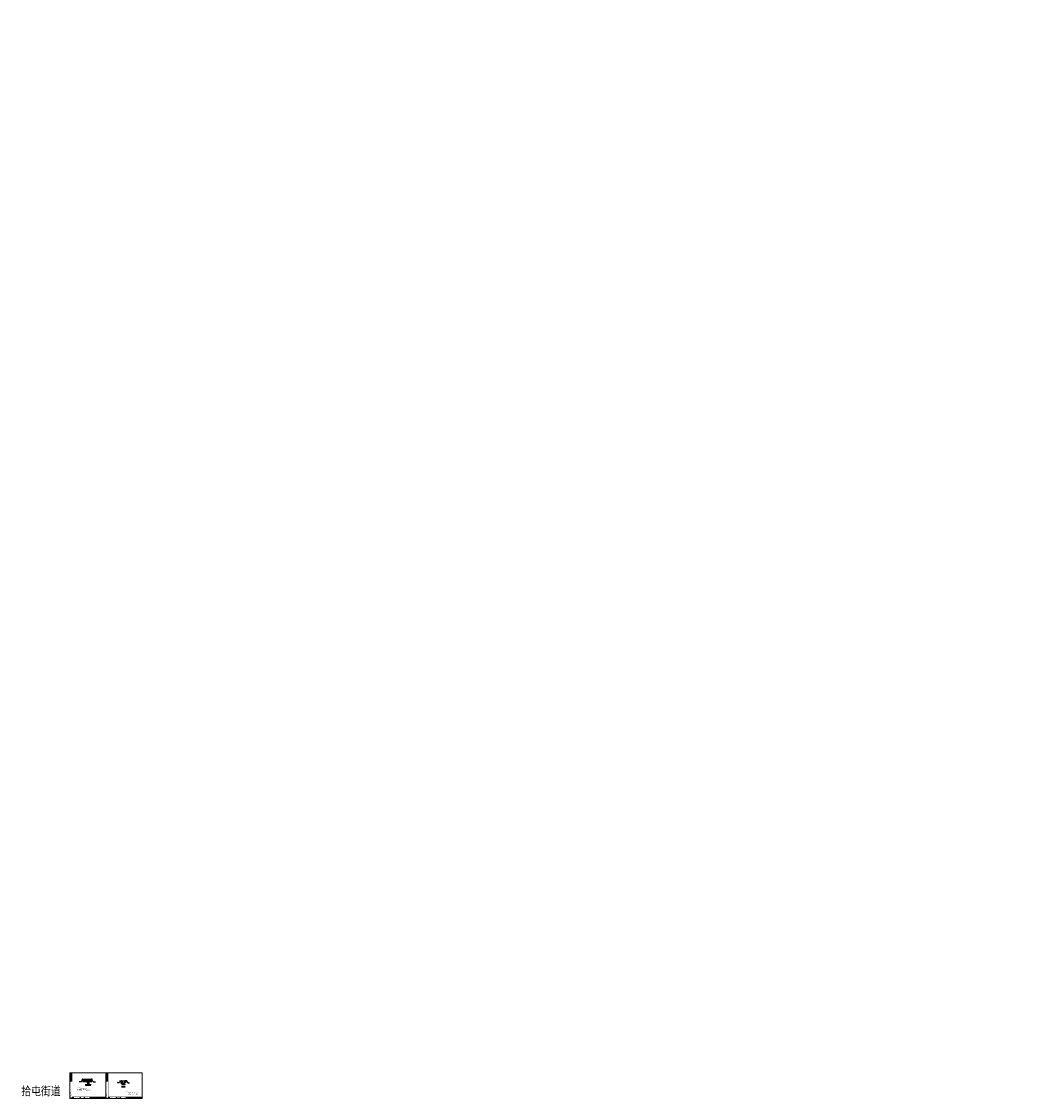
# Model space of a CAD drawing. Header units: millimetres. Extents: x 23444 to 5207685, y 10638 to 5640999.
# Tile 1 of 5: x 23444 to 63946, y 11620 to 54625. Entities that reach past the tile are written whole.
import ezdxf
from ezdxf.enums import TextEntityAlignment as Align

# ---------------------------------------------------------------- set-up
doc = ezdxf.new("R2010")
doc.units = ezdxf.units.MM
doc.layers.add('文字', color=2, linetype='Continuous')
doc.layers.add('细线', color=7, linetype='Continuous')
doc.layers.add('粗线', color=1, linetype='Continuous', lineweight=40)
doc.styles.add('0.5标框渠道', font='tssdeng.shx', dxfattribs={"width": 0.8, "height": 10, "bigfont": 'hztxt.shx'})
doc.styles.add('hze', font='hztxt_e.shx', dxfattribs={"width": 0.7, "height": 25, "bigfont": 'hztxt.shx'})
doc.styles.add('图框', font='仿宋_GB2312.TTF', dxfattribs={"width": 0.8, "height": 4})
doc.styles.add('图框仿宋', font='仿宋_GB2312.TTF', dxfattribs={"width": 0.85})
doc.dimstyles.new('0.5标框（渠道）', dxfattribs={"dimtxt": 15, "dimasz": 5, "dimexe": 8, "dimexo": 8, "dimgap": 1.5, "dimtad": 1, "dimtxsty": '0.5标框渠道', "dimblk": 'OBLIQUE', "dimcen": 2, "dimadec": 0, "dimazin": 0, "dimtfac": 1, "dimtix": 1, "dimtmove": 0, "dimatfit": 3, "dimldrblk": 'OBLIQUE', "dimfxl": 0, "dimarcsym": 0})

# ---------------------------------------------------------------- blocks, each defined once
blk = doc.blocks.new('A$C05D009C4')
h = blk.add_hatch(color=152)
h.dxf.hatch_style = 1
h.paths.add_polyline_path([(39, 12, 1), (29, 12, 1)])
h.paths.add_polyline_path([(39, 12, 1), (29, 12, 1)], flags=16)
h = blk.add_hatch(color=152)
h.dxf.hatch_style = 1
edge = h.paths.add_edge_path()
edge.add_arc((36, 10), 1.46, 43.3177, 70.37)
edge.add_arc((34, 6), 5.57, 70.37, 84.5285)
edge.add_arc((34, 0), 11.7, 84.5285, 95.1775)
edge.add_arc((34, 10), 1.83, 111.7966, 130.9174, ccw=False)
edge.add_arc((36, 5), 6.94, 98.8427, 111.7966, ccw=False)
edge.add_arc((37, -2), 13.9, 95.2104, 98.8427, ccw=False)
edge.add_ellipse((34, 12), major_axis=(-1.77, 0), ratio=0.877698, start_angle=172.6539, end_angle=176.913)
edge.add_arc((36, 2), 10.2, 88.9999, 98.5227)
edge.add_arc((35, 5), 7.59, 98.5227, 116.8491)
edge.add_arc((32, 10), 1.23, 116.8491, 139.2901)
edge.add_arc((31, 11), 0.195, 139.2901, 263.0506)
edge.add_arc((32, 12), 1.71, 263.0506, 272.1363)
edge.add_arc((33, -19), 29.6, 88.4627, 92.1363, ccw=False)
edge.add_arc((33, 6), 5.1, 68.0711, 88.4627, ccw=False)
edge.add_arc((38, -11), 21.4, 95.9129, 98.7952)
edge.add_arc((36, -2), 12.5, 98.7952, 117.8497)
edge.add_arc((95, -228), 246, 104.7704, 105.1579, ccw=False)
edge.add_line((32, 9), (31, 9))
edge.add_arc((53, -88), 99.5, 100.9063, 102.3983, ccw=False)
edge.add_line((34, 10), (33, 9))
edge.add_arc((31, 38), 28.7, 274.6178, 279.6944)
edge.add_arc((35, 14), 4.57, 279.6944, 287.6119)
edge.add_arc((36, 11), 1.65, 287.6119, 311.5141)
edge.add_arc((37, 10), 0.275, 311.5141, 403.3177)
edge = h.paths.add_edge_path()
edge.add_arc((38, 13), 2.07, 138.9742, 204.1181, ccw=False)
edge.add_line((37, 14), (35, 14))
edge.add_line((35, 14), (35, 15))
edge.add_line((35, 15), (33, 15))
edge.add_line((33, 15), (33, 14))
edge.add_line((33, 14), (31, 14))
edge.add_arc((30, 13), 2.07, -24.1181, 41.0258, ccw=False)
edge.add_arc((28, 14), 3.75, 314.3441, 335.8819, ccw=False)
edge.add_arc((30, 14), 3.11, 282.3877, 290.1466)
edge.add_arc((27, 23), 12, 290.1466, 296.6495)
edge.add_ellipse((34, 12), major_axis=(-1.77, 0), ratio=0.877698, start_angle=176.913, end_angle=378.3747, ccw=False)
edge.add_ellipse((34, 12), major_axis=(-1.77, 0), ratio=0.877698, start_angle=172.6539, end_angle=176.913, ccw=False)
edge.add_ellipse((34, 12), major_axis=(-1.77, 0), ratio=0.877698, start_angle=161.6253, end_angle=172.6539, ccw=False)
edge.add_arc((41, 23), 12, 243.3505, 249.8534)
edge.add_arc((38, 14), 3.11, 249.8534, 257.6123)
edge.add_arc((40, 14), 3.75, 204.1181, 225.6559, ccw=False)
at = {"lineweight": 0}
for p, q in [((0, 0), (0, 297)), ((0, 297), (420, 297)), ((420, 297), (420, 0)), ((420, 0), (0, 0)), ((415, 12), (235, 12))]:
    blk.add_line(p, q, dxfattribs=at)
for p, q in [((25, 292), (7, 292)), ((7, 292), (7, 202)), ((25, 277), (7, 277)), ((25, 262), (7, 262)), ((13, 292), (13, 202)), ((19, 292), (19, 202)), ((25, 247), (7, 247)), ((25, 232), (7, 232)), ((25, 217), (7, 217)), ((25, 202), (7, 202)), ((120, 19), (120, 5)), ((165, 19), (165, 5)), ((235, 19), (235, 5)), ((260, 19), (260, 5)), ((275, 19), (275, 5)), ((290, 19), (290, 5)), ((305, 19), (305, 5)), ((320, 19), (320, 5)), ((335, 19), (335, 5)), ((350, 19), (350, 5)), ((365, 19), (365, 5)), ((380, 12), (380, 5))]:
    blk.add_line(p, q)
at = {"lineweight": 0, "const_width": 1}
blk.add_lwpolyline([(25, 292), (415, 292), (415, 5), (25, 5)], close=True, dxfattribs=at)
at = {"lineweight": 0, "const_width": 0.4}
blk.add_lwpolyline([(415, 19), (25, 19)], dxfattribs=at)
at = {"color": 152}
for points in [[(36, 12, 0.041575), (34, 12, 0.080135), (32, 11, 0.098231), (31, 11, 0.59944), (31, 11, 0.039664), (32, 11, -0.01603), (34, 11, -0.08921), (35, 10, 0.012577), (34, 10, 0.083333), (30, 9, -0.001691), (32, 9), (31, 9, -0.00651), (34, 10), (33, 9, 0.022155), (36, 10, 0.03456), (36, 10, 0.104673), (37, 10, 0.423464), (37, 11, 0.118589), (36, 11, 0.061857), (35, 11, 0.046498), (33, 11, -0.083624), (33, 12, -0.056582), (35, 12, -0.015851), (36, 12)], [(32, 12, -0.028382), (31, 11, -0.033867), (31, 11, 0.094254), (31, 12, 0.292155), (31, 14), (33, 14), (33, 15), (35, 15), (35, 14), (37, 14, 0.292155), (36, 12, 0.094254), (37, 11, -0.033867), (37, 11, -0.028382), (36, 12)]]:
    blk.add_lwpolyline(points, format="xyb", dxfattribs=at)
for radius in [4.84, 4.68]:
    blk.add_circle((34, 12), radius, dxfattribs=at)
blk.add_arc((36, 5), 6.94, 98.8427, 111.7966, dxfattribs=at)
for start_param, end_param in [(2.820893, 6.603885), (3.013378, 3.087714)]:
    blk.add_ellipse((34, 12), major_axis=(-1.77, 0), ratio=0.877698, start_param=start_param, end_param=end_param, dxfattribs=at)
at = {"style": '图框'}
for s, height, width, p in [('江苏省水利勘测设计研究院有限公司', 3.75, 0.9, (78, 14)), ('Jiangsu Surveying and Design Institute of Water Resources Co., Ltd.', 2, 0.8, (78, 9)), ('铜山区2020年农业水价综合改革及农田水利 ', 2.11, 0.8, (143, 15)), ('设施维修养护资金项目实施方案（区级）', 2.11, 0.8, (143, 11))]:
    blk.add_text(s, height=height, dxfattribs=dict(at, width=width)).set_placement(p, align=Align.MIDDLE)
for s, p in [('实施方案', (243, 16)), ('水  工', (243, 9))]:
    blk.add_text(s, height=2.5, dxfattribs=at).set_placement(p, align=Align.MIDDLE_CENTER)
at = {"char_height": 2.5, "rotation": 90, "style": '图框'}
for s, insert, attachment_point in [('日 期', (10, 240), 5), ('会签者', (10, 225), 5), ('会签专业', (10, 210), 5), ('江苏省水利勘测设计研究院有限公司\\P地址：扬州市吉安路209号吉安大厦1号楼  邮编：225127\\P电话：0514-87860116  传真：0514-87889101\\P声明：未经授权，不得翻印、传播或它用。', (6, 6), 1)]:
    blk.add_mtext(s, dxfattribs=dict(at, insert=insert, attachment_point=attachment_point))
at = {"char_height": 2.5, "attachment_point": 5, "style": '图框'}
for s, insert in [('设计', (253, 16)), ('部分', (253, 9)), ('批 准', (267, 16)), ('核 定', (282, 15)), ('审 查', (297, 15)), ('校 核', (312, 16)), ('设 计', (327, 16)), ('制 图', (342, 15)), ('2020.05', (357, 9)), ('日 期', (357, 16)), ('甲级设计证书编号A132012666', (390, 16)), ('图 号', (372, 9))]:
    blk.add_mtext(s, dxfattribs=dict(at, insert=insert))
blk = doc.blocks.new('_Oblique')
at = {"color": 0, "linetype": 'ByBlock', "lineweight": -2}
blk.add_line((-0.5, -0.5), (0.5, 0.5), dxfattribs=at)
blk = doc.blocks.new('*D4')
at = {"layer": 'Defpoints', "color": 0}
for p in [(27455, 12299), (27485, 12229), (27485, 12189)]:
    blk.add_point(p, dxfattribs=at)
at = {"layer": '细线', "color": 0, "lineweight": -2}
for p, q in [((27455, 12197), (27455, 12181)), ((27455, 12189), (27485, 12189)), ((27485, 12197), (27485, 12181))]:
    blk.add_line(p, q, dxfattribs=at)
at = {"layer": '细线', "color": 0, "lineweight": -2, "xscale": 5, "yscale": 5, "zscale": 5, "rotation": 180}
blk.add_blockref('_Oblique', (27455, 12189), dxfattribs=at)
at = {"layer": '细线', "color": 0, "lineweight": -2, "xscale": 5, "yscale": 5, "zscale": 5}
blk.add_blockref('_Oblique', (27485, 12189), dxfattribs=at)
at = {"layer": '细线', "color": 0, "insert": (27470, 12196), "char_height": 10, "attachment_point": 5, "style": '0.5标框渠道'}
blk.add_mtext('30', dxfattribs=at)
blk = doc.blocks.new('*D5')
at = {"layer": 'Defpoints', "color": 0}
for p in [(27485, 12229), (27545, 12229), (27545, 12189)]:
    blk.add_point(p, dxfattribs=at)
at = {"layer": '细线', "color": 0, "lineweight": -2}
for p, q in [((27485, 12197), (27485, 12181)), ((27485, 12189), (27545, 12189)), ((27545, 12197), (27545, 12181))]:
    blk.add_line(p, q, dxfattribs=at)
at = {"layer": '细线', "color": 0, "lineweight": -2, "xscale": 5, "yscale": 5, "zscale": 5, "rotation": 180}
blk.add_blockref('_Oblique', (27485, 12189), dxfattribs=at)
at = {"layer": '细线', "color": 0, "lineweight": -2, "xscale": 5, "yscale": 5, "zscale": 5}
blk.add_blockref('_Oblique', (27545, 12189), dxfattribs=at)
at = {"layer": '细线', "color": 0, "insert": (27515, 12196), "char_height": 10, "attachment_point": 5, "style": '0.5标框渠道'}
blk.add_mtext('60', dxfattribs=at)
blk = doc.blocks.new('*D6')
at = {"layer": 'Defpoints', "color": 0}
for p in [(27545, 12229), (27575, 12299), (27575, 12189)]:
    blk.add_point(p, dxfattribs=at)
at = {"layer": '细线', "color": 0, "lineweight": -2}
for p, q in [((27545, 12197), (27545, 12181)), ((27545, 12189), (27575, 12189)), ((27575, 12197), (27575, 12181))]:
    blk.add_line(p, q, dxfattribs=at)
at = {"layer": '细线', "color": 0, "lineweight": -2, "xscale": 5, "yscale": 5, "zscale": 5, "rotation": 180}
blk.add_blockref('_Oblique', (27545, 12189), dxfattribs=at)
at = {"layer": '细线', "color": 0, "lineweight": -2, "xscale": 5, "yscale": 5, "zscale": 5}
blk.add_blockref('_Oblique', (27575, 12189), dxfattribs=at)
at = {"layer": '细线', "color": 0, "insert": (27560, 12196), "char_height": 10, "attachment_point": 5, "style": '0.5标框渠道'}
blk.add_mtext('30', dxfattribs=at)
blk = doc.blocks.new('*D7')
at = {"layer": 'Defpoints', "color": 0}
for p in [(27416, 12229), (27455, 12299), (27485, 12229)]:
    blk.add_point(p, dxfattribs=at)
at = {"layer": '细线', "color": 0, "lineweight": -2}
for p, q in [((27424, 12299), (27408, 12299)), ((27424, 12229), (27408, 12229)), ((27416, 12299), (27416, 12229))]:
    blk.add_line(p, q, dxfattribs=at)
at = {"layer": '细线', "color": 0, "lineweight": -2, "xscale": 5, "yscale": 5, "zscale": 5}
for p, rotation in [((27416, 12299), 90), ((27416, 12229), 270)]:
    blk.add_blockref('_Oblique', p, dxfattribs=dict(at, rotation=rotation))
at = {"layer": '细线', "color": 0, "insert": (27410, 12264), "char_height": 10, "attachment_point": 5, "rotation": 90, "style": '0.5标框渠道'}
blk.add_mtext('70', dxfattribs=at)
blk = doc.blocks.new('*D11')
at = {"layer": 'Defpoints', "color": 0}
for p in [(27455, 12299), (27575, 12326), (27575, 12299)]:
    blk.add_point(p, dxfattribs=at)
at = {"layer": '细线', "color": 0, "lineweight": -2}
for p, q in [((27455, 12318), (27455, 12334)), ((27455, 12326), (27575, 12326)), ((27575, 12318), (27575, 12334))]:
    blk.add_line(p, q, dxfattribs=at)
at = {"layer": '细线', "color": 0, "lineweight": -2, "xscale": 5, "yscale": 5, "zscale": 5, "rotation": 180}
blk.add_blockref('_Oblique', (27455, 12326), dxfattribs=at)
at = {"layer": '细线', "color": 0, "lineweight": -2, "xscale": 5, "yscale": 5, "zscale": 5}
blk.add_blockref('_Oblique', (27575, 12326), dxfattribs=at)
at = {"layer": '细线', "color": 0, "insert": (27515, 12333), "char_height": 10, "attachment_point": 5, "style": '0.5标框渠道'}
blk.add_mtext('120', dxfattribs=at)
blk = doc.blocks.new('*D12')
at = {"layer": 'Defpoints', "color": 0}
for p in [(27575, 12299), (27595, 12326), (27595, 12299)]:
    blk.add_point(p, dxfattribs=at)
at = {"layer": '细线', "color": 0, "lineweight": -2}
for p, q in [((27575, 12318), (27575, 12334)), ((27575, 12326), (27595, 12326)), ((27595, 12318), (27595, 12334))]:
    blk.add_line(p, q, dxfattribs=at)
at = {"layer": '细线', "color": 0, "lineweight": -2, "xscale": 5, "yscale": 5, "zscale": 5, "rotation": 180}
blk.add_blockref('_Oblique', (27575, 12326), dxfattribs=at)
at = {"layer": '细线', "color": 0, "lineweight": -2, "xscale": 5, "yscale": 5, "zscale": 5}
blk.add_blockref('_Oblique', (27595, 12326), dxfattribs=at)
at = {"layer": '细线', "color": 0, "insert": (27585, 12333), "char_height": 10, "attachment_point": 5, "style": '0.5标框渠道'}
blk.add_mtext('20', dxfattribs=at)
blk = doc.blocks.new('*D8')
at = {"layer": 'Defpoints', "color": 0}
for p in [(27421, 12219), (27485, 12229), (27485, 12219)]:
    blk.add_point(p, dxfattribs=at)
at = {"layer": '细线', "color": 0, "lineweight": -2}
for p, q in [((27429, 12229), (27413, 12229)), ((27429, 12219), (27413, 12219)), ((27421, 12229), (27421, 12234)), ((27421, 12229), (27421, 12219)), ((27421, 12219), (27421, 12214))]:
    blk.add_line(p, q, dxfattribs=at)
at = {"layer": '细线', "color": 0, "lineweight": -2, "xscale": 5, "yscale": 5, "zscale": 5}
for p, rotation in [((27421, 12229), 270), ((27421, 12219), 90)]:
    blk.add_blockref('_Oblique', p, dxfattribs=dict(at, rotation=rotation))
at = {"layer": '细线', "color": 0, "insert": (27415, 12224), "char_height": 10, "attachment_point": 5, "rotation": 90, "style": '0.5标框渠道'}
blk.add_mtext('10', dxfattribs=at)
blk = doc.blocks.new('*D9')
at = {"layer": 'Defpoints', "color": 0}
for p in [(27577, 12289), (27581, 12299), (27614, 12289)]:
    blk.add_point(p, dxfattribs=at)
at = {"layer": '细线', "color": 0, "lineweight": -2}
for p, q in [((27606, 12299), (27622, 12299)), ((27606, 12289), (27622, 12289)), ((27614, 12299), (27614, 12304)), ((27614, 12299), (27614, 12289)), ((27614, 12289), (27614, 12284))]:
    blk.add_line(p, q, dxfattribs=at)
at = {"layer": '细线', "color": 0, "lineweight": -2, "xscale": 5, "yscale": 5, "zscale": 5}
for p, rotation in [((27614, 12299), 270), ((27614, 12289), 90)]:
    blk.add_blockref('_Oblique', p, dxfattribs=dict(at, rotation=rotation))
at = {"layer": '细线', "color": 0, "insert": (27607, 12294), "char_height": 10, "attachment_point": 5, "rotation": 90, "style": '0.5标框渠道'}
blk.add_mtext('10', dxfattribs=at)
blk = doc.blocks.new('*D13')
at = {"layer": 'Defpoints', "color": 0}
for p in [(27385, 12299), (27435, 12326), (27435, 12299)]:
    blk.add_point(p, dxfattribs=at)
at = {"layer": '细线', "color": 0, "lineweight": -2}
for p, q in [((27385, 12318), (27385, 12334)), ((27385, 12326), (27435, 12326)), ((27435, 12318), (27435, 12334))]:
    blk.add_line(p, q, dxfattribs=at)
at = {"layer": '细线', "color": 0, "lineweight": -2, "xscale": 5, "yscale": 5, "zscale": 5, "rotation": 180}
blk.add_blockref('_Oblique', (27385, 12326), dxfattribs=at)
at = {"layer": '细线', "color": 0, "lineweight": -2, "xscale": 5, "yscale": 5, "zscale": 5}
blk.add_blockref('_Oblique', (27435, 12326), dxfattribs=at)
at = {"layer": '细线', "color": 0, "insert": (27410, 12333), "char_height": 10, "attachment_point": 5, "style": '0.5标框渠道'}
blk.add_mtext('50', dxfattribs=at)
blk = doc.blocks.new('*D14')
at = {"layer": 'Defpoints', "color": 0}
for p in [(27595, 12326), (27595, 12299), (27645, 12299)]:
    blk.add_point(p, dxfattribs=at)
at = {"layer": '细线', "color": 0, "lineweight": -2}
for p, q in [((27595, 12318), (27595, 12334)), ((27645, 12326), (27595, 12326)), ((27645, 12318), (27645, 12334))]:
    blk.add_line(p, q, dxfattribs=at)
at = {"layer": '细线', "color": 0, "lineweight": -2, "xscale": 5, "yscale": 5, "zscale": 5, "rotation": 180}
blk.add_blockref('_Oblique', (27595, 12326), dxfattribs=at)
at = {"layer": '细线', "color": 0, "lineweight": -2, "xscale": 5, "yscale": 5, "zscale": 5}
blk.add_blockref('_Oblique', (27645, 12326), dxfattribs=at)
at = {"layer": '细线', "color": 0, "insert": (27620, 12333), "char_height": 10, "attachment_point": 5, "style": '0.5标框渠道'}
blk.add_mtext('50', dxfattribs=at)
blk = doc.blocks.new('*D15')
at = {"layer": 'Defpoints', "color": 0}
for p in [(5207679, 4704743), (27468, 12268), (27481, 12254)]:
    blk.add_point(p, dxfattribs=at)
at = {"layer": '细线', "color": 0, "lineweight": -2}
for p, q in [((5207667, 4704757), (4359581, 5640988)), ((5207666, 4704756), (5207673, 4704762)), ((5207679, 4704743), (5207667, 4704757)), ((5207678, 4704742), (5207685, 4704748))]:
    blk.add_line(p, q, dxfattribs=at)
at = {"layer": '细线', "color": 0, "lineweight": -2, "xscale": 5, "yscale": 5, "zscale": 5}
for p, rotation in [((5207667, 4704757), 132.1718948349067), ((5207679, 4704743), 312.1718948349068)]:
    blk.add_blockref('_Oblique', p, dxfattribs=dict(at, rotation=rotation))
at = {"layer": '细线', "color": 0, "insert": (4359595, 5640982), "char_height": 10, "attachment_point": 5, "rotation": 312.1719, "style": '0.5标框渠道'}
blk.add_mtext('18,46', dxfattribs=at)
blk = doc.blocks.new('*D10')
at = {"layer": 'Defpoints', "color": 0}
for p in [(27435, 12326), (27435, 12318), (27455, 12318)]:
    blk.add_point(p, dxfattribs=at)
at = {"layer": '细线', "color": 0, "lineweight": -2}
for p, q in [((27435, 12326), (27435, 12334)), ((27455, 12326), (27435, 12326)), ((27455, 12326), (27455, 12334))]:
    blk.add_line(p, q, dxfattribs=at)
at = {"layer": '细线', "color": 0, "lineweight": -2, "xscale": 5, "yscale": 5, "zscale": 5, "rotation": 180}
blk.add_blockref('_Oblique', (27435, 12326), dxfattribs=at)
at = {"layer": '细线', "color": 0, "lineweight": -2, "xscale": 5, "yscale": 5, "zscale": 5}
blk.add_blockref('_Oblique', (27455, 12326), dxfattribs=at)
at = {"layer": '细线', "color": 0, "insert": (27445, 12333), "char_height": 10, "attachment_point": 5, "style": '0.5标框渠道'}
blk.add_mtext('20', dxfattribs=at)
blk = doc.blocks.new('*D16')
at = {"layer": 'Defpoints', "color": 0}
for p in [(27558, 12260), (27565, 12251), (27567, 12256)]:
    blk.add_point(p, dxfattribs=at)
at = {"layer": '细线', "color": 0, "lineweight": -2}
for p, q in [((27556, 12255), (27551, 12257)), ((27556, 12255), (27553, 12248)), ((27556, 12255), (27565, 12251)), ((27565, 12251), (27562, 12244)), ((27565, 12251), (27569, 12249))]:
    blk.add_line(p, q, dxfattribs=at)
at = {"layer": '细线', "color": 0, "lineweight": -2, "xscale": 5, "yscale": 5, "zscale": 5}
for p, rotation in [((27556, 12255), 336.8014094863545), ((27565, 12251), 156.8014094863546)]:
    blk.add_blockref('_Oblique', p, dxfattribs=dict(at, rotation=rotation))
at = {"layer": '细线', "color": 0, "insert": (27563, 12259), "char_height": 10, "attachment_point": 5, "rotation": 336.8014, "style": '0.5标框渠道'}
blk.add_mtext('10', dxfattribs=at)
blk = doc.blocks.new('*D17')
at = {"layer": 'Defpoints', "color": 0}
for p in [(27467, 12246), (27474, 12255), (27476, 12250)]:
    blk.add_point(p, dxfattribs=at)
at = {"layer": '细线', "color": 0, "lineweight": -2}
for p, q in [((27465, 12251), (27460, 12249)), ((27465, 12251), (27461, 12258)), ((27465, 12251), (27474, 12255)), ((27474, 12255), (27471, 12262)), ((27474, 12255), (27478, 12257))]:
    blk.add_line(p, q, dxfattribs=at)
at = {"layer": '细线', "color": 0, "lineweight": -2, "xscale": 5, "yscale": 5, "zscale": 5}
for p, rotation in [((27465, 12251), 23.19859051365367), ((27474, 12255), 203.1985905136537)]:
    blk.add_blockref('_Oblique', p, dxfattribs=dict(at, rotation=rotation))
at = {"layer": '细线', "color": 0, "insert": (27467, 12259), "char_height": 10, "attachment_point": 5, "rotation": 23.1986, "style": '0.5标框渠道'}
blk.add_mtext('10', dxfattribs=at)
blk = doc.blocks.new('*D18')
at = {"layer": 'Defpoints', "color": 0}
for p in [(25872, 12338), (25922, 12389), (25922, 12338)]:
    blk.add_point(p, dxfattribs=at)
at = {"layer": '细线', "color": 0, "lineweight": -2}
for p, q in [((25872, 12381), (25872, 12397)), ((25872, 12389), (25922, 12389)), ((25922, 12381), (25922, 12397))]:
    blk.add_line(p, q, dxfattribs=at)
at = {"layer": '细线', "color": 0, "lineweight": -2, "xscale": 5, "yscale": 5, "zscale": 5, "rotation": 180}
blk.add_blockref('_Oblique', (25872, 12389), dxfattribs=at)
at = {"layer": '细线', "color": 0, "lineweight": -2, "xscale": 5, "yscale": 5, "zscale": 5}
blk.add_blockref('_Oblique', (25922, 12389), dxfattribs=at)
at = {"layer": '细线', "color": 0, "insert": (25897, 12396), "char_height": 10, "attachment_point": 5, "style": '0.5标框渠道'}
blk.add_mtext('50', dxfattribs=at)
blk = doc.blocks.new('*D19')
at = {"layer": 'Defpoints', "color": 0}
for p in [(25922, 12338), (26222, 12389), (26222, 12338)]:
    blk.add_point(p, dxfattribs=at)
at = {"layer": '细线', "color": 0, "lineweight": -2}
for p, q in [((25922, 12381), (25922, 12397)), ((25922, 12389), (26222, 12389)), ((26222, 12381), (26222, 12397))]:
    blk.add_line(p, q, dxfattribs=at)
at = {"layer": '细线', "color": 0, "lineweight": -2, "xscale": 5, "yscale": 5, "zscale": 5, "rotation": 180}
blk.add_blockref('_Oblique', (25922, 12389), dxfattribs=at)
at = {"layer": '细线', "color": 0, "lineweight": -2, "xscale": 5, "yscale": 5, "zscale": 5}
blk.add_blockref('_Oblique', (26222, 12389), dxfattribs=at)
at = {"layer": '细线', "color": 0, "insert": (26072, 12396), "char_height": 10, "attachment_point": 5, "style": '0.5标框渠道'}
blk.add_mtext('300', dxfattribs=at)
blk = doc.blocks.new('*D20')
at = {"layer": 'Defpoints', "color": 0}
for p in [(26222, 12338), (26272, 12389), (26272, 12338)]:
    blk.add_point(p, dxfattribs=at)
at = {"layer": '细线', "color": 0, "lineweight": -2}
for p, q in [((26222, 12381), (26222, 12397)), ((26222, 12389), (26272, 12389)), ((26272, 12381), (26272, 12397))]:
    blk.add_line(p, q, dxfattribs=at)
at = {"layer": '细线', "color": 0, "lineweight": -2, "xscale": 5, "yscale": 5, "zscale": 5, "rotation": 180}
blk.add_blockref('_Oblique', (26222, 12389), dxfattribs=at)
at = {"layer": '细线', "color": 0, "lineweight": -2, "xscale": 5, "yscale": 5, "zscale": 5}
blk.add_blockref('_Oblique', (26272, 12389), dxfattribs=at)
at = {"layer": '细线', "color": 0, "insert": (26247, 12396), "char_height": 10, "attachment_point": 5, "style": '0.5标框渠道'}
blk.add_mtext('50', dxfattribs=at)
blk = doc.blocks.new('*D21')
at = {"layer": 'Defpoints', "color": 0}
for p in [(26222, 12389), (26222, 12318), (26272, 12338)]:
    blk.add_point(p, dxfattribs=at)
at = {"layer": '细线', "color": 0, "lineweight": -2}
for p, q in [((26222, 12381), (26222, 12397)), ((26272, 12389), (26222, 12389)), ((26272, 12381), (26272, 12397))]:
    blk.add_line(p, q, dxfattribs=at)
at = {"layer": '细线', "color": 0, "lineweight": -2, "xscale": 5, "yscale": 5, "zscale": 5, "rotation": 180}
blk.add_blockref('_Oblique', (26222, 12389), dxfattribs=at)
at = {"layer": '细线', "color": 0, "lineweight": -2, "xscale": 5, "yscale": 5, "zscale": 5}
blk.add_blockref('_Oblique', (26272, 12389), dxfattribs=at)
at = {"layer": '细线', "color": 0, "insert": (26247, 12396), "char_height": 10, "attachment_point": 5, "style": '0.5标框渠道'}
blk.add_mtext('50', dxfattribs=at)
blk = doc.blocks.new('*D22')
at = {"layer": 'Defpoints', "color": 0}
for p in [(26222, 12318), (26242, 12326), (26242, 12318)]:
    blk.add_point(p, dxfattribs=at)
at = {"layer": '细线', "color": 0, "lineweight": -2}
for p, q in [((26222, 12326), (26222, 12334)), ((26222, 12326), (26242, 12326)), ((26242, 12326), (26242, 12334))]:
    blk.add_line(p, q, dxfattribs=at)
at = {"layer": '细线', "color": 0, "lineweight": -2, "xscale": 5, "yscale": 5, "zscale": 5, "rotation": 180}
blk.add_blockref('_Oblique', (26222, 12326), dxfattribs=at)
at = {"layer": '细线', "color": 0, "lineweight": -2, "xscale": 5, "yscale": 5, "zscale": 5}
blk.add_blockref('_Oblique', (26242, 12326), dxfattribs=at)
at = {"layer": '细线', "color": 0, "insert": (26232, 12333), "char_height": 10, "attachment_point": 5, "style": '0.5标框渠道'}
blk.add_mtext('20', dxfattribs=at)
blk = doc.blocks.new('*D23')
at = {"layer": 'Defpoints', "color": 0}
for p in [(25902, 12324), (25902, 12318), (25922, 12318)]:
    blk.add_point(p, dxfattribs=at)
at = {"layer": '细线', "color": 0, "lineweight": -2}
for p, q in [((25902, 12324), (25902, 12332)), ((25922, 12324), (25902, 12324)), ((25922, 12324), (25922, 12332))]:
    blk.add_line(p, q, dxfattribs=at)
at = {"layer": '细线', "color": 0, "lineweight": -2, "xscale": 5, "yscale": 5, "zscale": 5, "rotation": 180}
blk.add_blockref('_Oblique', (25902, 12324), dxfattribs=at)
at = {"layer": '细线', "color": 0, "lineweight": -2, "xscale": 5, "yscale": 5, "zscale": 5}
blk.add_blockref('_Oblique', (25922, 12324), dxfattribs=at)
at = {"layer": '细线', "color": 0, "insert": (25912, 12331), "char_height": 10, "attachment_point": 5, "style": '0.5标框渠道'}
blk.add_mtext('20', dxfattribs=at)

msp = doc.modelspace()

# ---------------------------------------------------------------- hatches: boundary and pattern name
at = {"layer": '细线'}
h = msp.add_hatch(dxfattribs=at)
h.set_pattern_fill('TRIANG', color=256, style=0)
h.set_pattern_definition([(60, (-1923.75, 7137.111), (-4.7624983, 8.248891), [4.7625, -4.7625]), (120, (-1923.75, 7137.111), (-9.5249983, 1e-06), [4.7625, -4.7625]), (0, (-1926.131, 7141.236), (4.7625, 8.24889), [4.7625, -4.7625])])
h.paths.add_polyline_path([(26257.006, 12302.788), (26242.006, 12317.788), (25902.006, 12317.788), (25887.006, 12302.788)])
h = msp.add_hatch(dxfattribs=at)
h.set_pattern_fill('AR-CONC', color=256, scale=0.1, style=0)
h.set_pattern_definition([(50, (-1923.75, 7137.111), (18.218467, -1.5939086), [1.905, -20.955]), (355, (-1923.75, 7137.111), (-3.524283, 19.105664), [1.524, -16.764]), (100.451, (-1922.231, 7136.978), (14.69425, 17.511669), [1.619, -17.809]), (46.1842, (-1923.75, 7142.191), (27.107904, -4.204233), [2.8575, -31.4325]), (96.6356, (-1921.49, 7141.84), (23.740423, 24.742556), [2.4285, -26.7135]), (351.184, (-1923.75, 7142.19), (23.74046, 24.742512), [2.286, -25.146]), (21, (-1921.21, 7140.921), (15.161488, -10.226552), [1.905, -20.955]), (326, (-1921.21, 7140.921), (6.180203, 18.418797), [1.524, -16.764]), (71.4514, (-1919.946, 7140.069), (21.341649, 8.192286), [1.619, -17.809]), (37.5, (-1923.7497, 7137.111), (0.3088603, 8.4555039), [0, -16.5608, 0, -17.018, 0, -16.8275]), (7.5, (-1923.75, 7137.111), (6.6819663, 10.0180575), [0, -9.7028, 0, -16.1798, 0, -6.4135]), (327.5, (-1929.414, 7137.111), (13.5590595, -0.5728744), [0, -6.35, 0, -19.812, 0, -26.289]), (317.5, (-1931.954, 7137.111), (14.812918, 2.542649), [0, -8.255, 0, -13.1572, 0, -18.669])])
h.paths.add_polyline_path([(26222.006, 12337.788), (25922.006, 12337.788), (25922.006, 12317.788), (26222.006, 12317.788)])
h = msp.add_hatch(dxfattribs=at)
h.set_pattern_fill('AR-CONC', color=256, scale=0.1, style=0)
h.set_pattern_definition([(50, (1085.192, 7066.187), (18.218467, -1.5939086), [1.905, -20.955]), (355, (1085.192, 7066.187), (-3.524283, 19.105664), [1.524, -16.764]), (100.451, (1086.71, 7066.054), (14.69425, 17.511669), [1.619, -17.809]), (46.1842, (1085.192, 7071.267), (27.107904, -4.204233), [2.8575, -31.4325]), (96.6356, (1087.45, 7070.916), (23.740423, 24.742556), [2.4285, -26.7135]), (351.184, (1085.192, 7071.267), (23.74046, 24.742512), [2.286, -25.146]), (21, (1087.732, 7069.997), (15.161488, -10.226552), [1.905, -20.955]), (326, (1087.732, 7069.997), (6.180203, 18.418797), [1.524, -16.764]), (71.4514, (1088.995, 7069.144), (21.341649, 8.192286), [1.619, -17.809]), (37.5, (1085.192, 7066.1865), (0.3088603, 8.4555039), [0, -16.5608, 0, -17.018, 0, -16.8275]), (7.5, (1085.192, 7066.1865), (6.6819663, 10.0180575), [0, -9.7028, 0, -16.1798, 0, -6.4135]), (327.5, (1079.528, 7066.1865), (13.5590595, -0.5728744), [0, -6.35, 0, -19.812, 0, -26.289]), (317.5, (1076.988, 7066.187), (14.812918, 2.542649), [0, -8.255, 0, -13.1572, 0, -18.669])])
h.paths.add_polyline_path([(27551.672, 12219.29), (27581.672, 12289.29), (27594.625, 12289.29), (27594.625, 12299.29), (27591.543, 12299.29), (27574.625, 12299.29), (27544.625, 12229.29), (27484.625, 12229.29), (27454.625, 12299.29), (27434.625, 12299.29), (27434.625, 12287.29), (27448.292, 12287.29), (27477.578, 12219.29)])

# ---------------------------------------------------------------- linework, layer by layer
at = {"layer": '文字', "color": 0}
for p, q in [((26065.21, 12337.788), (26065.21, 12233.056)), ((26065.21, 12251.449), (26160.954, 12251.449)), ((26065.21, 12233.056), (26160.954, 12233.056)), ((26082.301, 12341.09), (26111.429, 12340.528)), ((26111.429, 12340.528), (26104.366, 12341.778))]:
    msp.add_line(p, q, dxfattribs=at)
at = {"layer": '粗线'}
for p, q in [((25988.887, 12160.7), (26214.178, 12160.7)), ((27443.498, 12091.391), (27584.069, 12091.391))]:
    msp.add_line(p, q, dxfattribs=at)
at = {"layer": '细线', "color": 1}
for p, q in [((25822.006, 12287.788), (25749.886, 12287.788)), ((25822.006, 12287.788), (25872.006, 12337.788)), ((25872.006, 12337.788), (26272.006, 12337.788)), ((25887.006, 12302.788), (25902.006, 12317.788)), ((25887.006, 12302.788), (26257.006, 12302.788)), ((25902.006, 12317.788), (26242.006, 12317.788)), ((25922.006, 12317.788), (25922.006, 12337.788)), ((26222.006, 12317.788), (26222.006, 12337.788)), ((26257.006, 12302.788), (26242.006, 12317.788)), ((26322.006, 12287.788), (26272.006, 12337.788)), ((26322.006, 12287.788), (26394.179, 12287.788)), ((27334.625, 12249.29), (27274.864, 12249.29)), ((27384.625, 12299.29), (27334.625, 12249.29)), ((27434.625, 12299.29), (27384.625, 12299.29)), ((27454.625, 12299.29), (27434.625, 12299.29)), ((27434.625, 12299.29), (27434.625, 12287.29)), ((27434.625, 12287.29), (27448.888, 12287.29)), ((27448.888, 12287.29), (27478.031, 12219.29)), ((27454.625, 12299.29), (27484.625, 12229.29)), ((27478.031, 12219.29), (27551.219, 12219.29)), ((27484.625, 12229.29), (27544.625, 12229.29)), ((27484.625, 12219.29), (27544.625, 12219.29)), ((27574.625, 12299.29), (27544.625, 12229.29)), ((27581.219, 12289.29), (27551.219, 12219.29)), ((27574.625, 12299.29), (27594.625, 12299.29)), ((27581.219, 12289.29), (27594.625, 12289.29)), ((27591.543, 12299.29), (27644.625, 12299.29)), ((27594.625, 12299.29), (27594.625, 12289.29)), ((27644.625, 12299.29), (27694.625, 12249.29)), ((27694.625, 12249.29), (27754.385, 12249.29))]:
    msp.add_line(p, q, dxfattribs=at)
at = {"layer": '细线'}
for p, q in [((25988.887, 12156.681), (26214.178, 12156.681)), ((27443.498, 12087.372), (27584.069, 12087.372))]:
    msp.add_line(p, q, dxfattribs=at)
for points in [[(25785.295, 12287.788), (25780.764, 12295.635), (25789.825, 12295.635)], [(26358.717, 12287.788), (26354.187, 12295.635), (26363.248, 12295.635)], [(27287.679, 12249.29), (27292.209, 12257.137), (27283.148, 12257.137)], [(27714.874, 12249.29), (27710.343, 12257.137), (27719.404, 12257.137)]]:
    msp.add_lwpolyline(points, close=True, dxfattribs=at)

# ---------------------------------------------------------------- block references
at = {"yscale": 3.428571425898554, "zscale": 3.428571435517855}
for p, xscale in [((25377.891, 11620.07), 3.42857143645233), ((26817.891, 11620.07), 3.428571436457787)]:
    msp.add_blockref('A$C05D009C4', p, dxfattribs=dict(at, xscale=xscale))

# ---------------------------------------------------------------- texts
at = {"style": '图框仿宋', "width": 0.85}
for s, height, p in [('拾屯街道', 339.4286, (24220.578, 11915.586)), ('拾屯街道薛桥村混凝土道路断面图', 11.84914, (26063.228, 11664.041)), ('拾屯街道薛桥村防渗渠道断面图', 11.84914, (27503.228, 11664.041))]:
    msp.add_text(s, height=height, dxfattribs=at).set_placement(p, align=Align.MIDDLE_CENTER)
at = {"linetype": 'Continuous', "style": 'hze', "width": 0.7}
for s, height, p in [('说明：', 12, (25687.761, 12063.982)), ('1、本图尺寸以厘米计。', 14.4, (25759.471, 12047.082)), ('4、道路横向每隔4m设置一道伸缩缝，采用切割机切割，深度为4cm，宽度6mm，', 14.4, (25893.718, 11972.196)), ('内灌沥青油膏，每隔20m设置一道施工缝，深度18cm，其下铺设两布一膜（200g/m/0.5mm/200g/m），', 14.4, (25975.503, 11949.299)), ('3、路肩土及沟内填土压实度不小于0.94。', 14.4, (25800.805, 11995.774)), ('长度3m，宽度1m。', 14.4, (25765.816, 11927.165)), ('2', 7.2, (26114.215, 11956.723)), ('2', 7.2, (26215.611, 11957.966))]:
    msp.add_text(s, height=height, dxfattribs=at).set_placement(p, align=Align.MIDDLE)
at = {"linetype": 'Continuous', "insert": (25696.168, 12053.341), "char_height": 14.4, "width": 4464, "attachment_point": 1, "style": 'hze'}
msp.add_mtext('   \\P   2、材料强度等级：路面砼强度等级以28天龄期的弯拉强度控制，为4.5MPa。\\P\\P   \\P   ', dxfattribs=at)
at = {"char_height": 8.57143, "width": 109.92678, "attachment_point": 5, "style": '图框'}
for s, insert in [('{\\T0.9;TS-STJD-01}', (26739.015, 11649.213)), ('{\\T0.9;TS-STJD-02}', (28179.015, 11649.213))]:
    msp.add_mtext(s, dxfattribs=dict(at, insert=insert))
at = {"layer": '细线', "style": '0.5标框渠道'}
for s, p in [('碎石（10cm）', (26069.029, 12238.385)), ('C30砼(15cm)', (26072.672, 12255.611)), ('2%', (26086.218, 12342.621))]:
    msp.add_text(s, height=12, dxfattribs=at).set_placement(p)
for s, insert, char_height, width, attachment_point in [('地面', (25808.353, 12301.574), 12, 44.17801, 3), ('拾屯街道薛桥村混凝土道路断面图', (25999.615, 12181.114), 16, 294.6533, 1), ('1300m', (26082.488, 12151.947), 16, 202.49051, 1), ('1:50', (26219.642, 12167.455), 12, 21.66088, 1), ('地面', (26381.776, 12301.574), 12, 44.17801, 3), ('地面', (27296.155, 12263.076), 12, 44.17801, 1), ('   薛桥村渠断面图', (27446.003, 12111.805), 16, 202.49051, 1), ('1300m', (27491.69, 12078.264), 16, 202.49051, 1), ('1:50', (27589.533, 12098.146), 12, 21.66088, 1), ('地面', (27737.932, 12263.076), 12, 44.17801, 3), ('\\pt26.522;说 明：\\P\\ptz;\u3000 \u30001、图中尺寸单位：高程（相对高程）以米计，其余均以厘米计；\\P     2、混凝土强度等级为C25；\\P     3、横向伸缩缝每隔5m设置一道，缝宽1.5cm,{\\W0.75;沥青麻丝嵌实}。\\P     4、回填土分层夯实，每层厚度不大于30cm，压实度不小于0.93；\\P     5、{\\W0.75;防渗渠设置2.5/10000纵坡。         \\Fhztxt_e,hztxt|c134;\\H0.99997x;    }', (27634.018, 11895.713), 14.76, 678.50235, 1)]:
    msp.add_mtext(s, dxfattribs=dict(at, insert=insert, char_height=char_height, width=width, attachment_point=attachment_point))
at = {"layer": '细线', "char_height": 12, "width": 33.74619, "style": '0.5标框渠道'}
for insert, attachment_point, rotation in [((25812.574, 12300.307), 1, 45), ((25878.523, 12314.17), 1, 45), ((26269.722, 12312.985), 3, 315), ((26331.438, 12300.307), 3, 315), ((27337.939, 12275.383), 1, 45), ((27693.431, 12277.504), 3, 315)]:
    msp.add_mtext('1:1', dxfattribs=dict(at, insert=insert, attachment_point=attachment_point, rotation=rotation))

# ---------------------------------------------------------------- dimensions: what is measured, and where the dimension line sits
at = {"layer": '细线'}
dim = msp.add_linear_dim(base=(5207679.358, 4704743.058), p1=(27468.234, 12267.535), p2=(27480.629, 12253.852), angle=312.1718948, dimstyle='0.5标框（渠道）', override={"dimfxl": 1.5}, dxfattribs=at)
dim.commit()
dim.dimension.update_dxf_attribs({"geometry": '*D15', "text_midpoint": (4359590, 5640977.798), "dimtype": 161})
for base, p1, p2, picture, middle in [((25922.006, 12389.437), (25872.006, 12337.788), (25922.006, 12337.788), '*D18', (25897.006, 12395.937)), ((27434.625, 12326.434), (27384.625, 12299.29), (27434.625, 12299.29), '*D13', (27409.625, 12332.934)), ((27434.625, 12326.434), (27454.625, 12318.434), (27434.625, 12318.434), '*D10', (27444.625, 12332.934)), ((27574.625, 12326.434), (27454.625, 12299.29), (27574.625, 12299.29), '*D11', (27514.625, 12332.934)), ((27484.625, 12189.035), (27454.625, 12299.29), (27484.625, 12229.29), '*D4', (27469.625, 12195.535)), ((27544.625, 12189.035), (27484.625, 12229.29), (27544.625, 12229.29), '*D5', (27514.625, 12195.535)), ((27574.625, 12189.035), (27544.625, 12229.29), (27574.625, 12299.29), '*D6', (27559.625, 12195.535)), ((27594.625, 12326.434), (27574.625, 12299.29), (27594.625, 12299.29), '*D12', (27584.625, 12332.934))]:
    dim = msp.add_linear_dim(base=base, p1=p1, p2=p2, dimstyle='0.5标框（渠道）', dxfattribs=at)
    dim.commit()
    dim.dimension.update_dxf_attribs({"geometry": picture, "text_midpoint": middle})
for base, p1, p2, picture, middle in [((25902.006, 12324.359), (25922.006, 12317.788), (25902.006, 12317.788), '*D23', (25912.006, 12330.859)), ((26222.006, 12389.437), (25922.006, 12337.788), (26222.006, 12337.788), '*D19', (26072.006, 12395.937)), ((26272.006, 12389.437), (26222.006, 12337.788), (26272.006, 12337.788), '*D20', (26247.006, 12395.937)), ((26222.006, 12389.437), (26272.006, 12337.788), (26222.006, 12317.788), '*D21', (26247.006, 12395.937)), ((26242.006, 12326.406), (26222.006, 12317.788), (26242.006, 12317.788), '*D22', (26232.006, 12332.906))]:
    dim = msp.add_linear_dim(base=base, p1=p1, p2=p2, dimstyle='0.5标框（渠道）', override={"dimtmove": 1}, dxfattribs=at)
    dim.commit()
    dim.dimension.update_dxf_attribs({"geometry": picture, "text_midpoint": middle})
for base, p1, p2, angle, picture, middle in [((27416.169, 12229.29), (27454.625, 12299.29), (27484.625, 12229.29), 90, '*D7', (27409.669, 12264.29)), ((27421.169, 12219.29), (27484.625, 12229.29), (27484.625, 12219.29), 90, '*D8', (27414.669, 12224.29)), ((27613.702, 12289.29), (27581.336, 12299.29), (27577.365, 12289.29), 90, '*D9', (27607.202, 12294.29)), ((27594.625, 12326.434), (27644.625, 12299.29), (27594.625, 12299.29), 180, '*D14', (27619.625, 12332.934))]:
    dim = msp.add_linear_dim(base=base, p1=p1, p2=p2, angle=angle, dimstyle='0.5标框（渠道）', dxfattribs=at)
    dim.commit()
    dim.dimension.update_dxf_attribs({"geometry": picture, "text_midpoint": middle})
for p1, p2, distance, picture, middle in [((27466.611, 12245.937), (27475.802, 12249.876), 5.266, '*D17', (27466.572, 12258.72)), ((27557.776, 12259.976), (27566.967, 12256.037), -5.336, '*D16', (27562.83, 12259.076))]:
    dim = msp.add_aligned_dim(p1=p1, p2=p2, distance=distance, dimstyle='0.5标框（渠道）', override={"dimfxl": 1.5}, dxfattribs=at)
    dim.commit()
    dim.dimension.update_dxf_attribs({"geometry": picture, "text_midpoint": middle})

doc.saveas('drawing.dxf')
